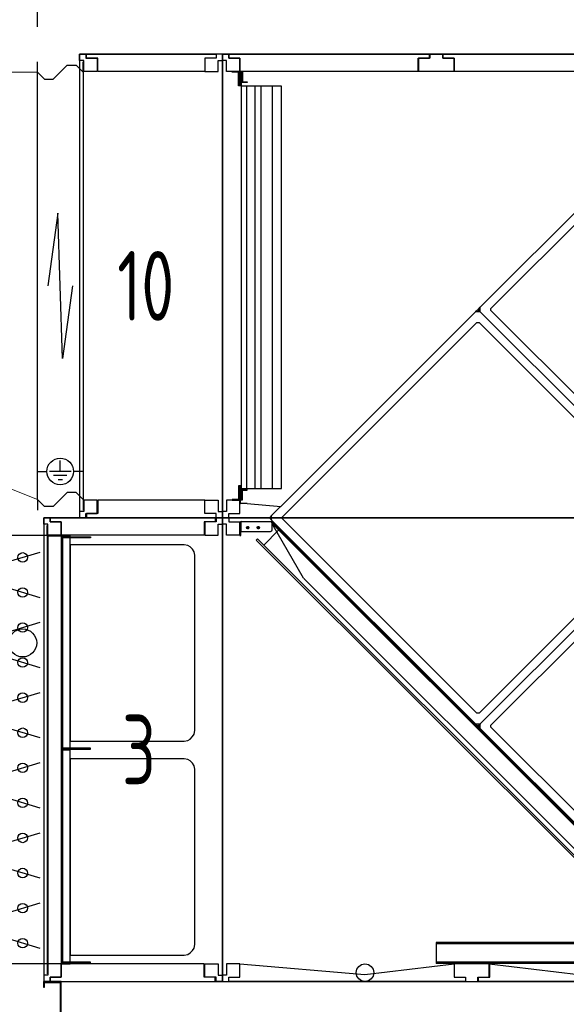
# Model space of a CAD drawing. Header units: millimetres. Extents: x -746391 to 410178, y -169697 to 100555.
# Tile 65 of 179: x 79938 to 81495, y -26516 to -23709. Entities that reach past the tile are written whole.
import ezdxf

# ---------------------------------------------------------------- set-up
doc = ezdxf.new("R2010")
doc.units = ezdxf.units.MM
doc.layers.get('0').update_dxf_attribs({"color": 9})
doc.layers.get('Defpoints').update_dxf_attribs({"color": 9})
for name, color, linetype in [('1', 7, 'Continuous'), ('VZT-KÓTY', 2, 'Continuous'), ('VZT-ODVOD-ZAŘÍZENÍ', 150, 'Continuous')]:
    doc.layers.add(name, color=color, linetype=linetype)
doc.styles.add('RomanS', font='romans.shx')
doc.styles.get("Standard").update_dxf_attribs({"font": 'isocpeur.ttf', "width": 0.75})
doc.dimstyles.new('VZT50', dxfattribs={"dimscale": 50, "dimtxt": 2, "dimasz": 2, "dimexe": 1, "dimexo": 2, "dimgap": 1, "dimtad": 1, "dimtoh": 1, "dimdec": 0, "dimzin": 0, "dimdsep": 46, "dimtxsty": 'RomanS', "dimblk1": 'OBLIQUE', "dimblk2": 'OBLIQUE', "dimsah": 1, "dimcen": 1, "dimdle": 1, "dimclrd": 256, "dimclre": 256, "dimclrt": 256, "dimadec": 0, "dimazin": 0, "dimtfac": 1, "dimtdec": 0, "dimtmove": 2, "dimatfit": 3, "dimldrblk": 'OBLIQUE', "dimfxl": 1, "dimtolj": 1, "dimtzin": 0, "dimarcsym": 0})

# ---------------------------------------------------------------- blocks, each defined once
blk = doc.blocks.new('NWK17C0226701211622KAMM17')
at = {"layer": '1'}
for p, q in [((7204.65, 10547.6), (4561.65, 10547.6)), ((4561.65, 10547.6), (4561.65, 9225.6)), ((4561.65, 9225.6), (7204.65, 9225.6))]:
    blk.add_line(p, q, dxfattribs=at)
blk = doc.blocks.new('NWK17C0226701211622EINB28')
at = {"layer": '1'}
for p, q in [((5321.3, 9237.6), (5321.3, 9275.6)), ((5321.3, 9275.6), (5321.3, 9275.6)), ((5321.3, 9275.6), (5575.48, 9245.6)), ((5575.48, 9245.6), (5829.65, 9275.6)), ((5829.65, 9275.6), (5829.65, 9275.6)), ((5829.65, 9275.6), (5829.65, 9237.6)), ((5289.3, 9225.6), (5289.3, 9237.6)), ((5289.3, 9237.6), (5321.3, 9237.6)), ((5575.48, 9245.6), (5575.48, 9245.6)), ((5829.65, 9237.6), (5861.65, 9237.6)), ((5861.65, 9237.6), (5861.65, 9225.6)), ((5861.65, 9225.6), (5289.3, 9225.6))]:
    blk.add_line(p, q, dxfattribs=at)
blk.add_circle((5575.48, 9250.6), 0, dxfattribs=at)
blk = doc.blocks.new('NWK17C0226701211622EINB29')
at = {"layer": '1'}
for p, q in [((4611.63, 9237.6), (4611.63, 9275.6)), ((4611.63, 9275.6), (4611.63, 9275.6)), ((4611.63, 9275.6), (4967.64, 9245.6)), ((4967.64, 9245.6), (5221.65, 9275.6)), ((5221.65, 9275.6), (5221.65, 9275.6)), ((5221.65, 9275.6), (5221.65, 9237.6)), ((4579.63, 9225.6), (4579.63, 9237.6)), ((4579.63, 9237.6), (4611.63, 9237.6)), ((4967.64, 9245.6), (4967.64, 9245.6)), ((5221.65, 9237.6), (5253.65, 9237.6)), ((5253.65, 9237.6), (5253.65, 9225.6)), ((5253.65, 9225.6), (4579.63, 9225.6))]:
    blk.add_line(p, q, dxfattribs=at)
blk.add_circle((4967.64, 9250.6), 0, dxfattribs=at)
blk = doc.blocks.new('NWK17C0226701211622EINB32')
at = {"layer": '1'}
for p, q in [((4561.65, 10547.6), (4579.65, 10547.6)), ((4561.65, 10529.6), (4561.65, 10547.6)), ((4573.65, 10529.6), (4561.65, 10529.6)), ((4573.65, 10497.6), (4573.65, 10529.6)), ((4579.65, 10547.6), (4579.65, 10535.6)), ((4579.65, 10535.6), (4611.65, 10535.6)), ((4611.65, 10535.6), (4611.65, 10497.6)), ((4611.65, 10497.6), (4573.65, 10497.6))]:
    blk.add_line(p, q, dxfattribs=at)
blk = doc.blocks.new('NWK17C0226701211622EINB34')
at = {"layer": '1'}
for p, q in [((5323.32, 9275.6), (5221.65, 9275.6)), ((5221.65, 9275.6), (5221.65, 9237.6)), ((5323.32, 9237.6), (5323.32, 9275.6)), ((5221.65, 9237.6), (5253.65, 9237.6)), ((5253.65, 9237.6), (5253.65, 9225.6)), ((5291.32, 9225.6), (5291.32, 9237.6)), ((5291.32, 9237.6), (5323.32, 9237.6)), ((5253.65, 9225.6), (5291.32, 9225.6))]:
    blk.add_line(p, q, dxfattribs=at)
blk = doc.blocks.new('NWK17C0226701211622EINB36')
at = {"layer": '1'}
for p, q in [((4611.65, 9275.6), (4573.65, 9275.6)), ((4573.65, 9275.6), (4573.65, 9243.6)), ((4611.65, 9237.6), (4611.65, 9275.6)), ((4573.65, 9243.6), (4561.65, 9243.6)), ((4561.65, 9243.6), (4561.65, 9225.6)), ((4579.65, 9225.6), (4579.65, 9237.6)), ((4579.65, 9237.6), (4611.65, 9237.6)), ((4561.65, 9225.6), (4579.65, 9225.6))]:
    blk.add_line(p, q, dxfattribs=at)
blk = doc.blocks.new('NWK17C0226701211622EINB38')
at = {"layer": '1'}
for p, q in [((5295.71, 11147.6), (5876.98, 11728.9)), ((5326.48, 11144.4), (5880.14, 11698.1)), ((5290.77, 11142.7), (5295.71, 11147.6)), ((5295.71, 11134.9), (5295.71, 11147.6)), ((4727.81, 10579.7), (5283.01, 11134.9)), ((5287.94, 11139.8), (5283.01, 11134.9)), ((5295.71, 11134.9), (5283.01, 11134.9)), ((5287.94, 11139.8), (5289.36, 11138.4)), ((5290.77, 11139.8), (5289.36, 11138.4)), ((5290.77, 11139.8), (5290.65, 11139.7)), ((5290.77, 11139.8), (5290.65, 11139.7)), ((5290.77, 11142.7), (5292.18, 11141.3)), ((5290.77, 11139.8), (5292.18, 11141.3)), ((5290.77, 11139.8), (5290.89, 11140)), ((5295.71, 11134.9), (5290.77, 11139.8)), ((5290.77, 11139.8), (5295.71, 11134.9)), ((5876.98, 10553.6), (5295.71, 11134.9)), ((5295.71, 11134.9), (5876.98, 10553.6)), ((5326.48, 11138.1), (5326.48, 11144.4)), ((5880.14, 10584.4), (5326.48, 11138.1)), ((4732.51, 10550.5), (5286.17, 11104.1)), ((5286.17, 11104.1), (5292.54, 11104.1)), ((5292.54, 11104.1), (5846.2, 10550.5)), ((4611.65, 10608.3), (4611.65, 10589.3)), ((4612.15, 10608.3), (4611.65, 10608.3)), ((4612.15, 10608.3), (4612.15, 10589.3)), ((4632.11, 10588.3), (4613.15, 10588.3)), ((4632.11, 10587.8), (4613.15, 10587.8)), ((4632.19, 10587.8), (4727.78, 10579.4)), ((4632.24, 10588.3), (4727.83, 10579.9)), ((4701.74, 10553.6), (4727.53, 10579.4)), ((4727.83, 10579.9), (4727.78, 10579.4)), ((4611.65, 10533.3), (4613.65, 10533.3)), ((4611.65, 10502.3), (4611.65, 10533.3)), ((4613.65, 10533.3), (4613.65, 10508.5)), ((4613.65, 10502.3), (4613.65, 10533.3)), ((4615.64, 10537.3), (4615.65, 10537.3)), ((4615.65, 10537.3), (4702.48, 10537.3)), ((4701.74, 10553.6), (4696.8, 10548.7)), ((4696.8, 10548.7), (4698.21, 10547.3)), ((4696.8, 10545.9), (4698.21, 10547.3)), ((4696.8, 10545.9), (4696.92, 10546)), ((4696.8, 10545.9), (4696.92, 10546)), ((4696.8, 10545.9), (4701.74, 10540.9)), ((4701.74, 10540.9), (4701.74, 10553.6)), ((5283.01, 9959.66), (4701.74, 10540.9)), ((4701.76, 10535.2), (4702.28, 10535.2)), ((4702.28, 10533.5), (4702.28, 10535.2)), ((4702.48, 10537.3), (4702.48, 10535.3)), ((4702.48, 10537.3), (4702.82, 10537.3)), ((4702.48, 10535.3), (4702.82, 10535.3)), ((4702.82, 10537.3), (4702.82, 10535.3)), ((4703.06, 10533), (4704.4, 10534.3)), ((4703.65, 10513.5), (4703.65, 10532.9)), ((4792.74, 10375.5), (4703.65, 10529.8)), ((4705.65, 10536.1), (4704.24, 10534.7)), ((4704.63, 10534.3), (4704.24, 10534.7)), ((5853.18, 9385.53), (4704.4, 10534.3)), ((4706.05, 10535.7), (4704.63, 10534.3)), ((4704.63, 10534.3), (4721.33, 10517.6)), ((4706.05, 10535.7), (4705.65, 10536.1)), ((4706.05, 10535.7), (4722.74, 10519)), ((4732.51, 10544.1), (4732.51, 10550.5)), ((5286.17, 9990.43), (4732.51, 10544.1)), ((5846.2, 10544.1), (5292.54, 9990.43)), ((5295.71, 9959.66), (5876.98, 10540.9)), ((5876.98, 10540.9), (5295.71, 9959.66)), ((4611.65, 10497.3), (4611.65, 10502.3)), ((4612.65, 10502.3), (4612.65, 10502.3)), ((4613.65, 10508.5), (4698.65, 10508.5)), ((4613.65, 10497.3), (4613.65, 10502.3)), ((4638.2, 10519.5), (4629.1, 10519.5)), ((4633.65, 10524), (4633.65, 10514.9)), ((4668.2, 10519.5), (4659.1, 10519.5)), ((4663.65, 10524), (4663.65, 10514.9)), ((4720.27, 10516.5), (4723.8, 10520.1)), ((4721.33, 10517.6), (4724.86, 10514)), ((4722.74, 10519), (4726.28, 10515.5)), ((4726.28, 10515.5), (4724.86, 10514)), ((5326.48, 9956.49), (5880.14, 10510.2)), ((4611.65, 10497.3), (4613.65, 10497.3)), ((4793.54, 10374.5), (5757.85, 9410.15)), ((5292.54, 9990.43), (5286.17, 9990.43)), ((5283.01, 9959.66), (5295.71, 9959.66)), ((5283.01, 9959.66), (5287.94, 9954.72)), ((5287.94, 9954.72), (5289.36, 9956.13)), ((5290.77, 9954.72), (5289.36, 9956.13)), ((5295.71, 9959.66), (5290.77, 9954.72)), ((5295.71, 9959.66), (5290.77, 9954.72)), ((5290.77, 9954.72), (5292.18, 9953.31)), ((5290.77, 9951.89), (5292.18, 9953.31)), ((5290.77, 9951.89), (5290.89, 9952.01)), ((5290.77, 9951.89), (5295.71, 9946.96)), ((5295.71, 9946.96), (5295.71, 9959.66)), ((5876.98, 9365.69), (5295.71, 9946.96)), ((5326.48, 9950.12), (5326.48, 9956.49)), ((5880.14, 9396.46), (5326.48, 9950.12)), ((5170.49, 9336.6), (5170.49, 9332.6)), ((5853.32, 9336.6), (5170.49, 9336.6)), ((5170.49, 9332.6), (5170.49, 9280.6)), ((6595.15, 9332.6), (5171.49, 9332.6)), ((5170.49, 9280.6), (5170.49, 9276.6)), ((6596.15, 9276.6), (5170.49, 9276.6)), ((6595.15, 9280.6), (5171.49, 9280.6))]:
    blk.add_line(p, q, dxfattribs=at)
for centre in [(4633.65, 10519.5), (4663.65, 10519.5)]:
    blk.add_circle(centre, 3.5, dxfattribs=at)
for centre, radius, start, end in [((5289.36, 11137), 3, 64.47, 115.53), ((5289.36, 11137), 1, 81.48, 98.52), ((5293.6, 11141.3), 3, 154.47, 205.53), ((5293.6, 11141.3), 1, 171.48, 188.52), ((4613.15, 10589.3), 1.5, 180, 270), ((4613.15, 10589.3), 1, 180, 270), ((4632.11, 10586.8), 1.5, 85, 90), ((4632.11, 10586.8), 1, 85, 90), ((4615.65, 10533.3), 4, 90, 180), ((4615.65, 10533.3), 2, 144.07, 180), ((4699.63, 10547.3), 3, 154.47, 205.53), ((4699.63, 10547.3), 1, 171.48, 188.52), ((4702.28, 10532.2), 3, 45, 90), ((4703.86, 10535.4), 2.5, 236.38, 265.13), ((4702.82, 10533.3), 4, 45, 90), ((4702.82, 10533.3), 2, 45, 90), ((4698.65, 10513.5), 5, 270, 360), ((4797.07, 10378), 5, 210, 225), ((5289.36, 9957.55), 3, 244.47, 295.53), ((5289.36, 9957.55), 1, 261.48, 278.52), ((5293.6, 9953.31), 3, 154.47, 205.53), ((5293.6, 9953.31), 1, 171.48, 188.52)]:
    blk.add_arc(centre, radius, start, end, dxfattribs=at)
blk = doc.blocks.new('NWK17C0226701211622EINB39')
at = {"layer": '1'}
for p, q in [((4707.43, 10533.5), (4703.89, 10529.9)), ((5864.96, 9368.86), (4703.89, 10529.9)), ((5868.5, 9372.4), (4707.43, 10533.5)), ((4721.57, 10512.3), (4679.14, 10469.8)), ((4657.93, 10484), (4661.47, 10487.5)), ((5819, 9322.9), (4657.93, 10484)), ((5822.54, 9326.44), (4661.47, 10487.5)), ((5847.29, 9386.54), (5804.86, 9344.11)), ((5868.5, 9372.4), (5864.96, 9368.86)), ((5819, 9322.9), (5822.54, 9326.44))]:
    blk.add_line(p, q, dxfattribs=at)
blk = doc.blocks.new('NWK17C0226701211622EINB41')
at = {"layer": '1'}
blk.add_circle((4967.65, 9250.6), 25, dxfattribs=at)
blk = doc.blocks.new('NWK17C0226701211622ANB03')
at = {"layer": '1'}
blk.add_line((4541.65, 10547.6), (4571.65, 10547.6), dxfattribs=at)
blk.add_line((4541.65, 10547.6), (4571.65, 10547.6), dxfattribs=at)
blk = doc.blocks.new('NWK17C0226701211622KAMM18')
at = {"layer": '1'}
for name in ['NWK17C0226701211622EINB38', 'NWK17C0226701211622ANB03', 'NWK17C0226701211622EINB39', 'NWK17C0226701211622EINB41']:
    blk.add_blockref(name, (0, 0), dxfattribs=at)
blk = doc.blocks.new('NWK17C0226701211622KAMM16')
at = {"layer": '1'}
for name in ['NWK17C0226701211622KAMM18', 'NWK17C0226701211622KAMM17', 'NWK17C0226701211622EINB32', 'NWK17C0226701211622EINB36', 'NWK17C0226701211622EINB29', 'NWK17C0226701211622EINB34', 'NWK17C0226701211622EINB28']:
    blk.add_blockref(name, (0, 0), dxfattribs=at)
blk = doc.blocks.new('NWK17C0226701211622KAMM22')
at = {"layer": '1'}
for p, q in [((4561.65, 11869.6), (4154.65, 11869.6)), ((4154.65, 11869.6), (4154.65, 10547.6)), ((4561.65, 10547.6), (4561.65, 11869.6)), ((4154.65, 10547.6), (4561.65, 10547.6))]:
    blk.add_line(p, q, dxfattribs=at)
blk = doc.blocks.new('NWK17C0226701211622EINB44')
at = {"layer": '1'}
for p, q in [((4174.65, 11869.6), (4543.66, 11869.6)), ((4174.65, 11857.6), (4174.65, 11869.6)), ((4206.65, 11857.6), (4174.65, 11857.6)), ((4206.65, 11819.6), (4206.65, 11857.6)), ((4543.66, 11857.6), (4511.66, 11857.6)), ((4511.66, 11857.6), (4511.66, 11819.6)), ((4543.66, 11869.6), (4543.66, 11857.6)), ((4511.66, 11819.6), (4206.65, 11819.6))]:
    blk.add_line(p, q, dxfattribs=at)
blk = doc.blocks.new('NWK17C0226701211622EINB45')
at = {"layer": '1'}
for p, q in [((4543.65, 11857.6), (4511.65, 11857.6)), ((4511.65, 11857.6), (4511.65, 11819.6)), ((4561.65, 11869.6), (4543.65, 11869.6)), ((4543.65, 11869.6), (4543.65, 11857.6)), ((4549.65, 11819.6), (4549.65, 11851.6)), ((4549.65, 11851.6), (4561.65, 11851.6)), ((4561.65, 11851.6), (4561.65, 11869.6)), ((4511.65, 11819.6), (4549.65, 11819.6))]:
    blk.add_line(p, q, dxfattribs=at)
blk = doc.blocks.new('NWK17C0226701211622EINB46')
at = {"layer": '1'}
for p, q in [((4154.65, 11869.6), (4172.65, 11869.6)), ((4154.65, 11851.6), (4154.65, 11869.6)), ((4166.65, 11851.6), (4154.65, 11851.6)), ((4166.65, 11819.6), (4166.65, 11851.6)), ((4172.65, 11869.6), (4172.65, 11857.6)), ((4172.65, 11857.6), (4204.65, 11857.6)), ((4204.65, 11857.6), (4204.65, 11819.6)), ((4204.65, 11819.6), (4166.65, 11819.6))]:
    blk.add_line(p, q, dxfattribs=at)
blk = doc.blocks.new('NWK17C0226701211622EINB47')
at = {"layer": '1'}
for p, q in [((4511.66, 10597.6), (4206.65, 10597.6)), ((4206.65, 10597.6), (4206.65, 10559.6)), ((4511.66, 10559.6), (4511.66, 10597.6)), ((4206.65, 10559.6), (4174.65, 10559.6)), ((4174.65, 10559.6), (4174.65, 10547.6)), ((4543.66, 10559.6), (4511.66, 10559.6)), ((4543.66, 10547.6), (4543.66, 10559.6)), ((4174.65, 10547.6), (4543.66, 10547.6))]:
    blk.add_line(p, q, dxfattribs=at)
blk = doc.blocks.new('NWK17C0226701211622EINB48')
at = {"layer": '1'}
for p, q in [((4511.65, 10559.6), (4511.65, 10597.6)), ((4511.65, 10597.6), (4549.65, 10597.6)), ((4549.65, 10597.6), (4549.65, 10565.6)), ((4543.65, 10559.6), (4511.65, 10559.6)), ((4543.65, 10547.6), (4543.65, 10559.6)), ((4549.65, 10565.6), (4561.65, 10565.6)), ((4561.65, 10565.6), (4561.65, 10547.6)), ((4561.65, 10547.6), (4543.65, 10547.6))]:
    blk.add_line(p, q, dxfattribs=at)
blk = doc.blocks.new('NWK17C0226701211622EINB49')
at = {"layer": '1'}
for p, q in [((4204.65, 10597.6), (4166.65, 10597.6)), ((4166.65, 10597.6), (4166.65, 10565.6)), ((4204.65, 10559.6), (4204.65, 10597.6)), ((4166.65, 10565.6), (4154.65, 10565.6)), ((4154.65, 10565.6), (4154.65, 10547.6)), ((4172.65, 10547.6), (4172.65, 10559.6)), ((4172.65, 10559.6), (4204.65, 10559.6)), ((4154.65, 10547.6), (4172.65, 10547.6))]:
    blk.add_line(p, q, dxfattribs=at)
blk = doc.blocks.new('NWK17C0226701211622ANB04')
at = {"layer": '1'}
for p, q in [((4034.65, 11817.6), (4034.65, 11847.6)), ((4164.65, 11817.6), (4164.65, 11847.6)), ((4099.65, 11817.6), (4119.65, 11837.6)), ((4119.65, 11837.6), (4144.65, 11837.6)), ((4144.65, 11837.6), (4164.65, 11817.6)), ((4034.65, 10599.6), (4034.65, 11817.6)), ((4034.65, 11817.6), (4054.65, 11797.6)), ((4054.65, 11797.6), (4079.65, 11797.6)), ((4079.65, 11797.6), (4099.65, 11817.6)), ((4164.65, 11817.6), (4164.65, 10599.6)), ((4093.15, 11415.7), (4064.65, 11208.6)), ((4106.15, 11001.5), (4093.15, 11415.7)), ((4134.65, 11208.6), (4106.15, 11001.5)), ((4119.65, 10619.6), (4099.65, 10599.6)), ((4144.65, 10619.6), (4119.65, 10619.6)), ((4164.65, 10599.6), (4144.65, 10619.6)), ((4054.65, 10579.6), (4034.65, 10599.6)), ((4034.65, 10599.6), (4034.65, 10569.6)), ((4099.65, 10599.6), (4079.65, 10579.6)), ((4164.65, 10599.6), (4164.65, 10569.6)), ((4079.65, 10579.6), (4054.65, 10579.6))]:
    blk.add_line(p, q, dxfattribs=at)
blk = doc.blocks.new('NWK17C0226701211622UT22')
at = {"layer": '1'}
for p, q in [((4099.65, 10679.6), (4099.65, 10710.6)), ((4034.65, 10679.6), (4061.65, 10679.6)), ((4130.65, 10679.6), (4068.65, 10679.6)), ((4164.65, 10679.6), (4137.65, 10679.6)), ((4118.65, 10667.6), (4080.65, 10667.6)), ((4105.65, 10655.6), (4093.65, 10655.6))]:
    blk.add_line(p, q, dxfattribs=at)
blk.add_circle((4099.65, 10679.6), 38, dxfattribs=at)
blk = doc.blocks.new('NWK17C0226701211622KAMM25')
at = {"layer": '1', "width": 0.69}
blk.add_text('10', height=198.68, dxfattribs=at).set_placement((4261.89, 11109.3))
blk = doc.blocks.new('NWK17C0226701211622KAMM23')
at = {"layer": '1'}
for name in ['NWK17C0226701211622ANB04', 'NWK17C0226701211622KAMM25', 'NWK17C0226701211622UT22']:
    blk.add_blockref(name, (0, 0), dxfattribs=at)
blk = doc.blocks.new('NWK17C0226701211622KAMM21')
at = {"layer": '1'}
for name in ['NWK17C0226701211622KAMM23', 'NWK17C0226701211622KAMM22', 'NWK17C0226701211622EINB46', 'NWK17C0226701211622EINB44', 'NWK17C0226701211622EINB45', 'NWK17C0226701211622EINB49', 'NWK17C0226701211622EINB47', 'NWK17C0226701211622EINB48']:
    blk.add_blockref(name, (0, 0), dxfattribs=at)
blk = doc.blocks.new('NWK17C0226701211622KAMM40')
at = {"layer": '1'}
for p, q in [((4561.65, 10547.6), (4052.65, 10547.6)), ((4052.65, 10547.6), (4052.65, 9225.6)), ((4561.65, 9225.6), (4561.65, 10547.6)), ((4052.65, 9225.6), (4561.65, 9225.6))]:
    blk.add_line(p, q, dxfattribs=at)
blk = doc.blocks.new('NWK17C0226701211622EINB68')
at = {"layer": '1'}
for p, q in [((4070.65, 10547.6), (4541.33, 10547.6)), ((4070.65, 10535.6), (4070.65, 10547.6)), ((4102.65, 10535.6), (4070.65, 10535.6)), ((4102.65, 10497.6), (4102.65, 10535.6)), ((4541.33, 10535.6), (4509.33, 10535.6)), ((4509.33, 10535.6), (4509.33, 10497.6)), ((4541.33, 10547.6), (4541.33, 10535.6)), ((4509.33, 10497.6), (4102.65, 10497.6))]:
    blk.add_line(p, q, dxfattribs=at)
blk = doc.blocks.new('NWK17C0226701211622EINB69')
at = {"layer": '1'}
for p, q in [((4052.65, 10547.6), (4070.65, 10547.6)), ((4052.65, 10529.6), (4052.65, 10547.6)), ((4064.65, 10529.6), (4052.65, 10529.6)), ((4064.65, 10497.6), (4064.65, 10529.6)), ((4070.65, 10547.6), (4070.65, 10535.6)), ((4070.65, 10535.6), (4102.65, 10535.6)), ((4102.65, 10535.6), (4102.65, 10497.6)), ((4102.65, 10497.6), (4064.65, 10497.6))]:
    blk.add_line(p, q, dxfattribs=at)
blk = doc.blocks.new('NWK17C0226701211622EINB70')
at = {"layer": '1'}
for p, q in [((4543.65, 10535.6), (4511.65, 10535.6)), ((4511.65, 10535.6), (4511.65, 10497.6)), ((4561.65, 10547.6), (4543.65, 10547.6)), ((4543.65, 10547.6), (4543.65, 10535.6)), ((4549.65, 10497.6), (4549.65, 10529.6)), ((4549.65, 10529.6), (4561.65, 10529.6)), ((4561.65, 10529.6), (4561.65, 10547.6)), ((4511.65, 10497.6), (4549.65, 10497.6))]:
    blk.add_line(p, q, dxfattribs=at)
blk = doc.blocks.new('NWK17C0226701211622EINB71')
at = {"layer": '1'}
for p, q in [((4509.33, 9275.6), (4102.65, 9275.6)), ((4102.65, 9275.6), (4102.65, 9237.6)), ((4509.33, 9237.6), (4509.33, 9275.6)), ((4102.65, 9237.6), (4070.65, 9237.6)), ((4070.65, 9237.6), (4070.65, 9225.6)), ((4541.33, 9237.6), (4509.33, 9237.6)), ((4541.33, 9225.6), (4541.33, 9237.6)), ((4070.65, 9225.6), (4541.33, 9225.6))]:
    blk.add_line(p, q, dxfattribs=at)
blk = doc.blocks.new('NWK17C0226701211622EINB72')
at = {"layer": '1'}
for p, q in [((4102.65, 9275.6), (4064.65, 9275.6)), ((4064.65, 9275.6), (4064.65, 9243.6)), ((4102.65, 9237.6), (4102.65, 9275.6)), ((4064.65, 9243.6), (4052.65, 9243.6)), ((4052.65, 9243.6), (4052.65, 9225.6)), ((4070.65, 9225.6), (4070.65, 9237.6)), ((4070.65, 9237.6), (4102.65, 9237.6)), ((4052.65, 9225.6), (4070.65, 9225.6))]:
    blk.add_line(p, q, dxfattribs=at)
blk = doc.blocks.new('NWK17C0226701211622EINB73')
at = {"layer": '1'}
for p, q in [((4511.65, 9237.6), (4511.65, 9275.6)), ((4511.65, 9275.6), (4549.65, 9275.6)), ((4549.65, 9275.6), (4549.65, 9243.6)), ((4543.65, 9237.6), (4511.65, 9237.6)), ((4543.65, 9225.6), (4543.65, 9237.6)), ((4549.65, 9243.6), (4561.65, 9243.6)), ((4561.65, 9243.6), (4561.65, 9225.6)), ((4561.65, 9225.6), (4543.65, 9225.6))]:
    blk.add_line(p, q, dxfattribs=at)
blk = doc.blocks.new('NWK17C0226701211622UT41')
at = {"layer": '1'}
for p, q in [((4127.65, 9885.6), (4102.65, 9885.6)), ((4102.65, 9885.6), (4102.65, 9275.6)), ((4127.65, 9275.6), (4127.65, 9885.6)), ((4452.65, 9860.6), (4127.65, 9860.6)), ((4127.65, 9860.6), (4127.65, 9300.6)), ((4462.67, 9858.62), (4452.65, 9860.6)), ((4469.75, 9854.6), (4462.67, 9858.62)), ((4476.65, 9847.7), (4469.75, 9854.6)), ((4480.67, 9840.62), (4476.65, 9847.7)), ((4482.65, 9830.6), (4480.67, 9840.62)), ((4482.65, 9330.6), (4482.65, 9830.6)), ((4476.65, 9313.5), (4480.67, 9320.58)), ((4480.67, 9320.58), (4482.65, 9330.6)), ((4127.65, 9300.6), (4452.65, 9300.6)), ((4452.65, 9300.6), (4462.67, 9302.58)), ((4462.67, 9302.58), (4469.75, 9306.6)), ((4469.75, 9306.6), (4476.65, 9313.5)), ((4102.65, 9275.6), (4127.65, 9275.6))]:
    blk.add_line(p, q, dxfattribs=at)
blk = doc.blocks.new('NWK17C0226701211622UT42')
at = {"layer": '1'}
for p, q in [((4127.65, 10495.6), (4102.65, 10495.6)), ((4102.65, 10495.6), (4102.65, 9885.6)), ((4127.65, 9885.6), (4127.65, 10495.6)), ((4452.65, 10470.6), (4127.65, 10470.6)), ((4127.65, 10470.6), (4127.65, 9910.6)), ((4462.67, 10468.6), (4452.65, 10470.6)), ((4469.75, 10464.6), (4462.67, 10468.6)), ((4476.65, 10457.7), (4469.75, 10464.6)), ((4480.67, 10450.6), (4476.65, 10457.7)), ((4482.65, 10440.6), (4480.67, 10450.6)), ((4482.65, 9940.6), (4482.65, 10440.6)), ((4480.67, 9930.58), (4482.65, 9940.6)), ((4127.65, 9910.6), (4452.65, 9910.6)), ((4452.65, 9910.6), (4462.67, 9912.58)), ((4462.67, 9912.58), (4469.75, 9916.6)), ((4469.75, 9916.6), (4476.65, 9923.5)), ((4476.65, 9923.5), (4480.67, 9930.58)), ((4102.65, 9885.6), (4127.65, 9885.6))]:
    blk.add_line(p, q, dxfattribs=at)
blk = doc.blocks.new('NWK17C0226701211622UT43')
at = {"layer": '1'}
for p, q in [((4127.65, 9885.6), (4102.65, 9885.6)), ((4102.65, 9885.6), (4102.65, 9275.6)), ((4127.65, 9275.6), (4127.65, 9885.6)), ((4452.65, 9860.6), (4127.65, 9860.6)), ((4127.65, 9860.6), (4127.65, 9300.6)), ((4462.67, 9858.62), (4452.65, 9860.6)), ((4469.75, 9854.6), (4462.67, 9858.62)), ((4476.65, 9847.7), (4469.75, 9854.6)), ((4480.67, 9840.62), (4476.65, 9847.7)), ((4482.65, 9830.6), (4480.67, 9840.62)), ((4482.65, 9330.6), (4482.65, 9830.6)), ((4476.65, 9313.5), (4480.67, 9320.58)), ((4480.67, 9320.58), (4482.65, 9330.6)), ((4127.65, 9300.6), (4452.65, 9300.6)), ((4452.65, 9300.6), (4462.67, 9302.58)), ((4462.67, 9302.58), (4469.75, 9306.6)), ((4469.75, 9306.6), (4476.65, 9313.5)), ((4102.65, 9275.6), (4127.65, 9275.6))]:
    blk.add_line(p, q, dxfattribs=at)
blk = doc.blocks.new('NWK17C0226701211622UT44')
at = {"layer": '1'}
for p, q in [((4127.65, 10495.6), (4102.65, 10495.6)), ((4102.65, 10495.6), (4102.65, 9885.6)), ((4127.65, 9885.6), (4127.65, 10495.6)), ((4452.65, 10470.6), (4127.65, 10470.6)), ((4127.65, 10470.6), (4127.65, 9910.6)), ((4462.67, 10468.6), (4452.65, 10470.6)), ((4469.75, 10464.6), (4462.67, 10468.6)), ((4476.65, 10457.7), (4469.75, 10464.6)), ((4480.67, 10450.6), (4476.65, 10457.7)), ((4482.65, 10440.6), (4480.67, 10450.6)), ((4482.65, 9940.6), (4482.65, 10440.6)), ((4480.67, 9930.58), (4482.65, 9940.6)), ((4127.65, 9910.6), (4452.65, 9910.6)), ((4452.65, 9910.6), (4462.67, 9912.58)), ((4462.67, 9912.58), (4469.75, 9916.6)), ((4469.75, 9916.6), (4476.65, 9923.5)), ((4476.65, 9923.5), (4480.67, 9930.58)), ((4102.65, 9885.6), (4127.65, 9885.6))]:
    blk.add_line(p, q, dxfattribs=at)
blk = doc.blocks.new('NWK17C0226701211622UT45')
at = {"layer": '1'}
for p, q in [((4127.65, 9885.6), (4102.65, 9885.6)), ((4102.65, 9885.6), (4102.65, 9275.6)), ((4127.65, 9275.6), (4127.65, 9885.6)), ((4452.65, 9860.6), (4127.65, 9860.6)), ((4127.65, 9860.6), (4127.65, 9300.6)), ((4462.67, 9858.62), (4452.65, 9860.6)), ((4469.75, 9854.6), (4462.67, 9858.62)), ((4476.65, 9847.7), (4469.75, 9854.6)), ((4480.67, 9840.62), (4476.65, 9847.7)), ((4482.65, 9830.6), (4480.67, 9840.62)), ((4482.65, 9330.6), (4482.65, 9830.6)), ((4476.65, 9313.5), (4480.67, 9320.58)), ((4480.67, 9320.58), (4482.65, 9330.6)), ((4127.65, 9300.6), (4452.65, 9300.6)), ((4452.65, 9300.6), (4462.67, 9302.58)), ((4462.67, 9302.58), (4469.75, 9306.6)), ((4469.75, 9306.6), (4476.65, 9313.5)), ((4102.65, 9275.6), (4127.65, 9275.6))]:
    blk.add_line(p, q, dxfattribs=at)
blk = doc.blocks.new('NWK17C0226701211622UT46')
at = {"layer": '1'}
for p, q in [((4127.65, 10495.6), (4102.65, 10495.6)), ((4102.65, 10495.6), (4102.65, 9885.6)), ((4127.65, 9885.6), (4127.65, 10495.6)), ((4452.65, 10470.6), (4127.65, 10470.6)), ((4127.65, 10470.6), (4127.65, 9910.6)), ((4462.67, 10468.6), (4452.65, 10470.6)), ((4469.75, 10464.6), (4462.67, 10468.6)), ((4476.65, 10457.7), (4469.75, 10464.6)), ((4480.67, 10450.6), (4476.65, 10457.7)), ((4482.65, 10440.6), (4480.67, 10450.6)), ((4482.65, 9940.6), (4482.65, 10440.6)), ((4480.67, 9930.58), (4482.65, 9940.6)), ((4127.65, 9910.6), (4452.65, 9910.6)), ((4452.65, 9910.6), (4462.67, 9912.58)), ((4462.67, 9912.58), (4469.75, 9916.6)), ((4469.75, 9916.6), (4476.65, 9923.5)), ((4476.65, 9923.5), (4480.67, 9930.58)), ((4102.65, 9885.6), (4127.65, 9885.6))]:
    blk.add_line(p, q, dxfattribs=at)
blk = doc.blocks.new('NWK17C0226701211622UT47')
at = {"layer": '1'}
for p, q in [((4127.65, 10495.6), (4102.65, 10495.6)), ((4102.65, 10495.6), (4102.65, 9885.6)), ((4127.65, 9885.6), (4127.65, 10495.6)), ((4452.65, 10470.6), (4127.65, 10470.6)), ((4127.65, 10470.6), (4127.65, 9910.6)), ((4462.67, 10468.6), (4452.65, 10470.6)), ((4469.75, 10464.6), (4462.67, 10468.6)), ((4476.65, 10457.7), (4469.75, 10464.6)), ((4480.67, 10450.6), (4476.65, 10457.7)), ((4482.65, 10440.6), (4480.67, 10450.6)), ((4482.65, 9940.6), (4482.65, 10440.6)), ((4480.67, 9930.58), (4482.65, 9940.6)), ((4127.65, 9910.6), (4452.65, 9910.6)), ((4452.65, 9910.6), (4462.67, 9912.58)), ((4462.67, 9912.58), (4469.75, 9916.6)), ((4469.75, 9916.6), (4476.65, 9923.5)), ((4476.65, 9923.5), (4480.67, 9930.58)), ((4102.65, 9885.6), (4127.65, 9885.6))]:
    blk.add_line(p, q, dxfattribs=at)
blk = doc.blocks.new('NWK17C0226701211622UT48')
at = {"layer": '1'}
for p, q in [((4127.65, 9885.6), (4102.65, 9885.6)), ((4102.65, 9885.6), (4102.65, 9275.6)), ((4127.65, 9275.6), (4127.65, 9885.6)), ((4452.65, 9860.6), (4127.65, 9860.6)), ((4127.65, 9860.6), (4127.65, 9300.6)), ((4462.67, 9858.62), (4452.65, 9860.6)), ((4469.75, 9854.6), (4462.67, 9858.62)), ((4476.65, 9847.7), (4469.75, 9854.6)), ((4480.67, 9840.62), (4476.65, 9847.7)), ((4482.65, 9830.6), (4480.67, 9840.62)), ((4482.65, 9330.6), (4482.65, 9830.6)), ((4476.65, 9313.5), (4480.67, 9320.58)), ((4480.67, 9320.58), (4482.65, 9330.6)), ((4127.65, 9300.6), (4452.65, 9300.6)), ((4452.65, 9300.6), (4462.67, 9302.58)), ((4462.67, 9302.58), (4469.75, 9306.6)), ((4469.75, 9306.6), (4476.65, 9313.5)), ((4102.65, 9275.6), (4127.65, 9275.6))]:
    blk.add_line(p, q, dxfattribs=at)
blk = doc.blocks.new('NWK17C0226701211622EINB74')
at = {"layer": '1'}
for p, q in [((4065.65, 9275.6), (4065.65, 10495.6)), ((4065.65, 10495.6), (4105.65, 10495.6)), ((4105.65, 10495.6), (4105.65, 9275.6)), ((4105.65, 10493.6), (4185.65, 10493.6)), ((4105.65, 10490.6), (4105.65, 10493.6)), ((4185.65, 10490.6), (4105.65, 10490.6)), ((4185.65, 10493.6), (4185.65, 10490.6)), ((4185.65, 9890.6), (4105.65, 9890.6)), ((4105.65, 9890.6), (4105.65, 9887.6)), ((4105.65, 9887.6), (4185.65, 9887.6)), ((4185.65, 9887.6), (4185.65, 9890.6)), ((4105.65, 9275.6), (4065.65, 9275.6)), ((4185.65, 9280.6), (4105.65, 9280.6)), ((4105.65, 9280.6), (4105.65, 9277.6)), ((4105.65, 9277.6), (4185.65, 9277.6)), ((4185.65, 9277.6), (4185.65, 9280.6))]:
    blk.add_line(p, q, dxfattribs=at)
blk = doc.blocks.new('NWK17C0226701211622ANB06')
at = {"layer": '1'}
for p, q in [((3922.65, 10497.6), (3922.65, 10525.6)), ((4062.65, 10497.6), (4062.65, 10525.6)), ((3922.65, 9275.6), (3922.65, 10497.6)), ((3922.65, 10497.6), (4062.65, 10497.6)), ((4062.65, 10497.6), (4062.65, 9275.6)), ((3942.65, 10419.6), (4042.65, 10449.6)), ((4042.65, 10319.6), (3942.65, 10349.6)), ((3942.65, 10219.6), (4042.65, 10249.6)), ((4042.65, 10119.6), (3942.65, 10149.6)), ((3942.65, 10019.6), (4042.65, 10049.6)), ((4042.65, 9919.6), (3942.65, 9949.6)), ((3942.65, 9819.6), (4042.65, 9849.6)), ((4042.65, 9719.6), (3942.65, 9749.6)), ((3942.65, 9619.6), (4042.65, 9649.6)), ((4042.65, 9519.6), (3942.65, 9549.6)), ((3942.65, 9419.6), (4042.65, 9449.6)), ((4042.65, 9319.6), (3942.65, 9349.6)), ((4062.65, 9275.6), (3922.65, 9275.6)), ((3922.65, 9275.6), (3922.65, 9247.6)), ((4062.65, 9275.6), (4062.65, 9247.6))]:
    blk.add_line(p, q, dxfattribs=at)
for centre, radius in [((3992.65, 10434.6), 13.51), ((3992.65, 10334.6), 13.51), ((3992.65, 10234.6), 13.51), ((3992.65, 10190.6), 40), ((3992.65, 10134.6), 13.51), ((3992.65, 10034.6), 13.51), ((3992.65, 9934.6), 13.51), ((3992.65, 9834.6), 13.51), ((3992.65, 9734.6), 13.51), ((3992.65, 9634.6), 13.51), ((3992.65, 9534.6), 13.51), ((3992.65, 9434.6), 13.51), ((3992.65, 9334.6), 13.51)]:
    blk.add_circle(centre, radius, dxfattribs=at)
blk = doc.blocks.new('NWK17C0226701211622ANB07')
at = {"layer": '1'}
for p, q in [((3792.65, 10495.6), (3792.65, 10525.6)), ((3857.65, 10495.6), (3877.65, 10515.6)), ((3877.65, 10515.6), (3902.65, 10515.6)), ((3902.65, 10515.6), (3922.65, 10495.6)), ((3922.65, 10495.6), (3922.65, 10525.6)), ((3792.65, 9277.6), (3792.65, 10495.6)), ((3792.65, 10495.6), (3812.65, 10475.6)), ((3812.65, 10475.6), (3837.65, 10475.6)), ((3837.65, 10475.6), (3857.65, 10495.6)), ((3922.65, 10495.6), (3922.65, 9277.6)), ((3851.15, 10093.7), (3822.65, 9886.6)), ((3864.15, 9679.54), (3851.15, 10093.7)), ((3892.65, 9886.6), (3864.15, 9679.54)), ((3877.65, 9297.6), (3857.65, 9277.6)), ((3902.65, 9297.6), (3877.65, 9297.6)), ((3922.65, 9277.6), (3902.65, 9297.6)), ((3812.65, 9257.6), (3792.65, 9277.6)), ((3792.65, 9277.6), (3792.65, 9247.6)), ((3857.65, 9277.6), (3837.65, 9257.6)), ((3922.65, 9277.6), (3922.65, 9247.6)), ((3837.65, 9257.6), (3812.65, 9257.6))]:
    blk.add_line(p, q, dxfattribs=at)
blk = doc.blocks.new('NWK17C0226701211622UT49')
at = {"layer": '1'}
for p, q in [((3857.65, 9357.6), (3857.65, 9388.6)), ((3792.65, 9357.6), (3819.65, 9357.6)), ((3888.65, 9357.6), (3826.65, 9357.6)), ((3922.65, 9357.6), (3895.65, 9357.6)), ((3876.65, 9345.6), (3838.65, 9345.6)), ((3863.65, 9333.6), (3851.65, 9333.6))]:
    blk.add_line(p, q, dxfattribs=at)
blk.add_circle((3857.65, 9357.6), 38, dxfattribs=at)
blk = doc.blocks.new('NWK17C0226701211622KAMM43')
at = {"layer": '1', "width": 0.69}
blk.add_text('3', height=198.68, dxfattribs=at).set_placement((4275.58, 9787.26))
blk = doc.blocks.new('NWK17C0226701211622KAMM41')
at = {"layer": '1'}
for name in ['NWK17C0226701211622ANB07', 'NWK17C0226701211622ANB06', 'NWK17C0226701211622EINB74', 'NWK17C0226701211622UT42', 'NWK17C0226701211622UT44', 'NWK17C0226701211622UT46', 'NWK17C0226701211622UT47', 'NWK17C0226701211622KAMM43', 'NWK17C0226701211622UT41', 'NWK17C0226701211622UT43', 'NWK17C0226701211622UT45', 'NWK17C0226701211622UT48', 'NWK17C0226701211622UT49']:
    blk.add_blockref(name, (0, 0), dxfattribs=at)
blk = doc.blocks.new('NWK17C0226701211622KAMM39')
at = {"layer": '1'}
for name in ['NWK17C0226701211622KAMM40', 'NWK17C0226701211622EINB69', 'NWK17C0226701211622EINB68', 'NWK17C0226701211622EINB70', 'NWK17C0226701211622KAMM41', 'NWK17C0226701211622EINB72', 'NWK17C0226701211622EINB71', 'NWK17C0226701211622EINB73']:
    blk.add_blockref(name, (0, 0), dxfattribs=at)
blk = doc.blocks.new('NWK17C0226701211622KAMM45')
at = {"layer": '1'}
for p, q in [((7204.65, 11869.6), (4561.65, 11869.6)), ((4561.65, 11869.6), (4561.65, 10547.6)), ((4561.65, 10547.6), (7204.65, 10547.6))]:
    blk.add_line(p, q, dxfattribs=at)
blk = doc.blocks.new('NWK17C0226701211622EINB76')
at = {"layer": '1'}
for p, q in [((4579.65, 11869.6), (5152, 11869.6)), ((4579.65, 11857.6), (4579.65, 11869.6)), ((4611.65, 11857.6), (4579.65, 11857.6)), ((4611.65, 11819.6), (4611.65, 11857.6)), ((5152, 11857.6), (5120, 11857.6)), ((5120, 11857.6), (5120, 11819.6)), ((5152, 11869.6), (5152, 11857.6)), ((5120, 11819.6), (4611.65, 11819.6))]:
    blk.add_line(p, q, dxfattribs=at)
blk = doc.blocks.new('NWK17C0226701211622EINB77')
at = {"layer": '1'}
for p, q in [((5119.65, 11819.6), (5119.65, 11857.6)), ((5119.65, 11857.6), (5151.65, 11857.6)), ((5151.65, 11869.6), (5189.32, 11869.6)), ((5151.65, 11857.6), (5151.65, 11869.6)), ((5189.32, 11869.6), (5189.32, 11857.6)), ((5189.32, 11857.6), (5221.32, 11857.6)), ((5221.32, 11857.6), (5221.32, 11819.6)), ((5221.32, 11819.6), (5119.65, 11819.6))]:
    blk.add_line(p, q, dxfattribs=at)
blk = doc.blocks.new('NWK17C0226701211622EINB78')
at = {"layer": '1'}
for p, q in [((5189.65, 11869.6), (5863.67, 11869.6)), ((5189.65, 11857.6), (5189.65, 11869.6)), ((5221.65, 11857.6), (5189.65, 11857.6)), ((5221.65, 11819.6), (5221.65, 11857.6)), ((5863.67, 11857.6), (5831.67, 11857.6)), ((5831.67, 11857.6), (5831.67, 11819.6)), ((5863.67, 11869.6), (5863.67, 11857.6)), ((5831.67, 11819.6), (5221.65, 11819.6))]:
    blk.add_line(p, q, dxfattribs=at)
blk = doc.blocks.new('NWK17C0226701211622EINB82')
at = {"layer": '1'}
for p, q in [((4561.65, 11869.6), (4579.65, 11869.6)), ((4561.65, 11851.6), (4561.65, 11869.6)), ((4573.65, 11851.6), (4561.65, 11851.6)), ((4573.65, 11819.6), (4573.65, 11851.6)), ((4579.65, 11869.6), (4579.65, 11857.6)), ((4579.65, 11857.6), (4611.65, 11857.6)), ((4611.65, 11857.6), (4611.65, 11819.6)), ((4611.65, 11819.6), (4573.65, 11819.6))]:
    blk.add_line(p, q, dxfattribs=at)
blk = doc.blocks.new('NWK17C0226701211622EINB84')
at = {"layer": '1'}
for p, q in [((4611.65, 10597.6), (4573.65, 10597.6)), ((4573.65, 10597.6), (4573.65, 10565.6)), ((4611.65, 10559.6), (4611.65, 10597.6)), ((4573.65, 10565.6), (4561.65, 10565.6)), ((4561.65, 10565.6), (4561.65, 10547.6)), ((4579.65, 10547.6), (4579.65, 10559.6)), ((4579.65, 10559.6), (4611.65, 10559.6)), ((4561.65, 10547.6), (4579.65, 10547.6))]:
    blk.add_line(p, q, dxfattribs=at)
blk = doc.blocks.new('NWK17C0226701211622EINB86')
at = {"layer": '1'}
for p, q in [((5295.71, 11147.6), (5876.98, 11728.9)), ((5326.48, 11144.4), (5880.14, 11698.1)), ((5290.77, 11142.7), (5295.71, 11147.6)), ((5295.71, 11134.9), (5295.71, 11147.6)), ((4727.81, 10579.7), (5283.01, 11134.9)), ((5287.94, 11139.8), (5283.01, 11134.9)), ((5295.71, 11134.9), (5283.01, 11134.9)), ((5287.94, 11139.8), (5289.36, 11138.4)), ((5290.77, 11139.8), (5289.36, 11138.4)), ((5290.77, 11139.8), (5290.65, 11139.7)), ((5290.77, 11139.8), (5290.65, 11139.7)), ((5290.77, 11142.7), (5292.18, 11141.3)), ((5290.77, 11139.8), (5292.18, 11141.3)), ((5290.77, 11139.8), (5290.89, 11140)), ((5295.71, 11134.9), (5290.77, 11139.8)), ((5290.77, 11139.8), (5295.71, 11134.9)), ((5876.98, 10553.6), (5295.71, 11134.9)), ((5295.71, 11134.9), (5876.98, 10553.6)), ((5326.48, 11138.1), (5326.48, 11144.4)), ((5880.14, 10584.4), (5326.48, 11138.1)), ((4732.51, 10550.5), (5286.17, 11104.1)), ((5286.17, 11104.1), (5292.54, 11104.1)), ((5292.54, 11104.1), (5846.2, 10550.5)), ((4611.65, 10608.3), (4611.65, 10589.3)), ((4612.15, 10608.3), (4611.65, 10608.3)), ((4612.15, 10608.3), (4612.15, 10589.3)), ((4632.11, 10588.3), (4613.15, 10588.3)), ((4632.11, 10587.8), (4613.15, 10587.8)), ((4632.19, 10587.8), (4727.78, 10579.4)), ((4632.24, 10588.3), (4727.83, 10579.9)), ((4701.74, 10553.6), (4727.53, 10579.4)), ((4727.83, 10579.9), (4727.78, 10579.4)), ((4611.65, 10533.3), (4613.65, 10533.3)), ((4611.65, 10502.3), (4611.65, 10533.3)), ((4613.65, 10533.3), (4613.65, 10508.5)), ((4613.65, 10502.3), (4613.65, 10533.3)), ((4615.64, 10537.3), (4615.65, 10537.3)), ((4615.65, 10537.3), (4702.48, 10537.3)), ((4701.74, 10553.6), (4696.8, 10548.7)), ((4696.8, 10548.7), (4698.21, 10547.3)), ((4696.8, 10545.9), (4698.21, 10547.3)), ((4696.8, 10545.9), (4696.92, 10546)), ((4696.8, 10545.9), (4696.92, 10546)), ((4696.8, 10545.9), (4701.74, 10540.9)), ((4701.74, 10540.9), (4701.74, 10553.6)), ((5283.01, 9959.66), (4701.74, 10540.9)), ((4701.76, 10535.2), (4702.28, 10535.2)), ((4702.28, 10533.5), (4702.28, 10535.2)), ((4702.48, 10537.3), (4702.48, 10535.3)), ((4702.48, 10537.3), (4702.82, 10537.3)), ((4702.48, 10535.3), (4702.82, 10535.3)), ((4702.82, 10537.3), (4702.82, 10535.3)), ((4703.06, 10533), (4704.4, 10534.3)), ((4703.65, 10513.5), (4703.65, 10532.9)), ((4792.74, 10375.5), (4703.65, 10529.8)), ((4705.65, 10536.1), (4704.24, 10534.7)), ((4704.63, 10534.3), (4704.24, 10534.7)), ((5853.18, 9385.53), (4704.4, 10534.3)), ((4706.05, 10535.7), (4704.63, 10534.3)), ((4704.63, 10534.3), (4721.33, 10517.6)), ((4706.05, 10535.7), (4705.65, 10536.1)), ((4706.05, 10535.7), (4722.74, 10519)), ((4732.51, 10544.1), (4732.51, 10550.5)), ((5286.17, 9990.43), (4732.51, 10544.1)), ((5846.2, 10544.1), (5292.54, 9990.43)), ((5295.71, 9959.66), (5876.98, 10540.9)), ((5876.98, 10540.9), (5295.71, 9959.66)), ((4611.65, 10497.3), (4611.65, 10502.3)), ((4612.65, 10502.3), (4612.65, 10502.3)), ((4613.65, 10508.5), (4698.65, 10508.5)), ((4613.65, 10497.3), (4613.65, 10502.3)), ((4638.2, 10519.5), (4629.1, 10519.5)), ((4633.65, 10524), (4633.65, 10514.9)), ((4668.2, 10519.5), (4659.1, 10519.5)), ((4663.65, 10524), (4663.65, 10514.9)), ((4720.27, 10516.5), (4723.8, 10520.1)), ((4721.33, 10517.6), (4724.86, 10514)), ((4722.74, 10519), (4726.28, 10515.5)), ((4726.28, 10515.5), (4724.86, 10514)), ((5326.48, 9956.49), (5880.14, 10510.2)), ((4611.65, 10497.3), (4613.65, 10497.3)), ((4793.54, 10374.5), (5757.85, 9410.15)), ((5292.54, 9990.43), (5286.17, 9990.43)), ((5283.01, 9959.66), (5295.71, 9959.66)), ((5283.01, 9959.66), (5287.94, 9954.72)), ((5287.94, 9954.72), (5289.36, 9956.13)), ((5290.77, 9954.72), (5289.36, 9956.13)), ((5295.71, 9959.66), (5290.77, 9954.72)), ((5295.71, 9959.66), (5290.77, 9954.72)), ((5290.77, 9954.72), (5292.18, 9953.31)), ((5290.77, 9951.89), (5292.18, 9953.31)), ((5290.77, 9951.89), (5290.89, 9952.01)), ((5290.77, 9951.89), (5295.71, 9946.96)), ((5295.71, 9946.96), (5295.71, 9959.66)), ((5876.98, 9365.69), (5295.71, 9946.96)), ((5326.48, 9950.12), (5326.48, 9956.49)), ((5880.14, 9396.46), (5326.48, 9950.12)), ((5170.49, 9336.6), (5170.49, 9332.6)), ((5853.32, 9336.6), (5170.49, 9336.6)), ((5170.49, 9332.6), (5170.49, 9280.6)), ((6595.15, 9332.6), (5171.49, 9332.6)), ((5170.49, 9280.6), (5170.49, 9276.6)), ((6596.15, 9276.6), (5170.49, 9276.6)), ((6595.15, 9280.6), (5171.49, 9280.6))]:
    blk.add_line(p, q, dxfattribs=at)
for centre in [(4633.65, 10519.5), (4663.65, 10519.5)]:
    blk.add_circle(centre, 3.5, dxfattribs=at)
for centre, radius, start, end in [((5289.36, 11137), 3, 64.47, 115.53), ((5289.36, 11137), 1, 81.48, 98.52), ((5293.6, 11141.3), 3, 154.47, 205.53), ((5293.6, 11141.3), 1, 171.48, 188.52), ((4613.15, 10589.3), 1.5, 180, 270), ((4613.15, 10589.3), 1, 180, 270), ((4632.11, 10586.8), 1.5, 85, 90), ((4632.11, 10586.8), 1, 85, 90), ((4615.65, 10533.3), 4, 90, 180), ((4615.65, 10533.3), 2, 144.07, 180), ((4699.63, 10547.3), 3, 154.47, 205.53), ((4699.63, 10547.3), 1, 171.48, 188.52), ((4702.28, 10532.2), 3, 45, 90), ((4703.86, 10535.4), 2.5, 236.38, 265.13), ((4702.82, 10533.3), 4, 45, 90), ((4702.82, 10533.3), 2, 45, 90), ((4698.65, 10513.5), 5, 270, 360), ((4797.07, 10378), 5, 210, 225), ((5289.36, 9957.55), 3, 244.47, 295.53), ((5289.36, 9957.55), 1, 261.48, 278.52), ((5293.6, 9953.31), 3, 154.47, 205.53), ((5293.6, 9953.31), 1, 171.48, 188.52)]:
    blk.add_arc(centre, radius, start, end, dxfattribs=at)
blk = doc.blocks.new('NWK17C0226701211622EINB87')
at = {"layer": '1'}
for p, q in [((4614.65, 11810.6), (4614.65, 11777.6)), ((4729.65, 11777.6), (4614.65, 11777.6)), ((4614.65, 11777.6), (4614.65, 10630.6)), ((4630.75, 10630.6), (4630.75, 11777.6)), ((4654.9, 10630.6), (4654.9, 11777.6)), ((4672.15, 10630.6), (4672.15, 11777.6)), ((4704.35, 10630.6), (4704.35, 11777.6)), ((4729.65, 10630.6), (4729.65, 11777.6)), ((4614.65, 10630.6), (4729.65, 10630.6)), ((4614.65, 10597.6), (4614.65, 10630.6))]:
    blk.add_line(p, q, dxfattribs=at)
blk = doc.blocks.new('NWK17C0226701211622UT51')
at = {"layer": '1'}
for p, q in [((4613.65, 10638.6), (4607.65, 10638.6)), ((4607.65, 10638.6), (4607.65, 10599.6)), ((4609.65, 10597.6), (4609.65, 10636.6)), ((4609.65, 10636.6), (4611.65, 10636.6)), ((4611.65, 10636.6), (4611.65, 10598.6)), ((4613.65, 10600.6), (4613.65, 10638.6)), ((4631.65, 10628.6), (4616.65, 10628.6)), ((4616.65, 10628.6), (4616.65, 10600.6)), ((4618.65, 10598.6), (4618.65, 10626.6)), ((4618.65, 10626.6), (4631.65, 10626.6)), ((4631.65, 10626.6), (4631.65, 10628.6)), ((4607.65, 10599.6), (4589.65, 10599.6)), ((4589.65, 10599.6), (4589.65, 10597.6)), ((4589.65, 10597.6), (4609.65, 10597.6)), ((4611.65, 10598.6), (4618.65, 10598.6)), ((4616.65, 10600.6), (4613.65, 10600.6))]:
    blk.add_line(p, q, dxfattribs=at)
blk = doc.blocks.new('NWK17C0226701211622UT52')
at = {"layer": '1'}
for p, q in [((4589.65, 11819.6), (4609.65, 11819.6)), ((4589.65, 11817.6), (4589.65, 11819.6)), ((4609.65, 11819.6), (4609.65, 11780.6)), ((4607.65, 11817.6), (4589.65, 11817.6)), ((4607.65, 11778.6), (4607.65, 11817.6)), ((4611.65, 11780.6), (4611.65, 11818.6)), ((4611.65, 11818.6), (4618.65, 11818.6)), ((4616.65, 11816.6), (4613.65, 11816.6)), ((4613.65, 11816.6), (4613.65, 11778.6)), ((4616.65, 11788.6), (4616.65, 11816.6)), ((4618.65, 11818.6), (4618.65, 11790.6)), ((4618.65, 11790.6), (4631.65, 11790.6)), ((4631.65, 11790.6), (4631.65, 11788.6)), ((4613.65, 11778.6), (4607.65, 11778.6)), ((4609.65, 11780.6), (4611.65, 11780.6)), ((4631.65, 11788.6), (4616.65, 11788.6))]:
    blk.add_line(p, q, dxfattribs=at)
blk = doc.blocks.new('NWK17C0226701211622ANB08')
at = {"layer": '1'}
blk.add_line((4541.65, 10547.6), (4571.65, 10547.6), dxfattribs=at)
blk.add_line((4541.65, 10547.6), (4571.65, 10547.6), dxfattribs=at)
blk = doc.blocks.new('NWK17C0226701211622KAMM46')
at = {"layer": '1'}
for name in ['NWK17C0226701211622UT52', 'NWK17C0226701211622EINB86', 'NWK17C0226701211622EINB87', 'NWK17C0226701211622UT51', 'NWK17C0226701211622ANB08']:
    blk.add_blockref(name, (0, 0), dxfattribs=at)
blk = doc.blocks.new('NWK17C0226701211622KAMM44')
at = {"layer": '1'}
for name in ['NWK17C0226701211622KAMM45', 'NWK17C0226701211622EINB82', 'NWK17C0226701211622EINB76', 'NWK17C0226701211622EINB77', 'NWK17C0226701211622EINB78', 'NWK17C0226701211622KAMM46', 'NWK17C0226701211622EINB84']:
    blk.add_blockref(name, (0, 0), dxfattribs=at)
blk = doc.blocks.new('NWK17C0226701211622ANB09')
at = {"layer": '1'}
blk.add_line((4052.65, 9225.6), (9950.65, 9225.6), dxfattribs=at)
blk = doc.blocks.new('NWK17C0226701211622ANB11')
at = {"layer": '1'}
for p, q in [((4102.65, 9225.6), (4051.65, 9225.6)), ((4051.65, 9225.6), (4051.65, 9209.6)), ((4051.65, 9209.6), (4054.65, 9209.6)), ((4054.65, 9209.6), (4054.65, 9222.6)), ((4054.65, 9222.6), (4099.65, 9222.6)), ((4099.65, 9222.6), (4099.65, 9048.6)), ((4102.65, 9045.6), (4102.65, 9225.6)), ((4099.65, 9048.6), (4052.65, 9048.6)), ((4052.65, 9048.6), (4052.65, 9045.6)), ((4052.65, 9045.6), (4102.65, 9045.6))]:
    blk.add_line(p, q, dxfattribs=at)
blk = doc.blocks.new('_Oblique')
at = {"color": 0, "linetype": 'ByBlock', "lineweight": -2}
blk.add_line((-0.5, -0.5), (0.5, 0.5), dxfattribs=at)
blk = doc.blocks.new('*D1697')
at = {"layer": 'Defpoints', "color": 0, "linetype": 'Continuous', "lineweight": 18, "ltscale": 0.5, "transparency": 16777216}
for p in [(79988.7, -22775.2), (79188.7, -23808.6), (79988.7, -23828.6)]:
    blk.add_point(p, dxfattribs=at)
at = {"layer": 'VZT-KÓTY', "linetype": 'Continuous', "lineweight": -2, "ltscale": 0.5, "transparency": 16777216}
for p, q in [((79188.7, -23708.6), (79188.7, -22725.2)), ((79988.7, -23728.6), (79988.7, -22725.2)), ((79138.7, -22775.2), (80038.7, -22775.2))]:
    blk.add_line(p, q, dxfattribs=at)
at = {"layer": 'VZT-KÓTY', "linetype": 'Continuous', "lineweight": -2, "ltscale": 0.5, "transparency": 16777216, "xscale": 100, "yscale": 100, "zscale": 100, "rotation": 180}
blk.add_blockref('_Oblique', (79188.7, -22775.2), dxfattribs=at)
at = {"layer": 'VZT-KÓTY', "linetype": 'Continuous', "lineweight": -2, "ltscale": 0.5, "transparency": 16777216, "xscale": 100, "yscale": 100, "zscale": 100}
blk.add_blockref('_Oblique', (79988.7, -22775.2), dxfattribs=at)
at = {"layer": 'VZT-KÓTY', "linetype": 'Continuous', "lineweight": 18, "ltscale": 0.5, "transparency": 16777216, "insert": (79588.7, -22675.2), "char_height": 100, "attachment_point": 5, "style": 'RomanS'}
blk.add_mtext('\\A1;800', dxfattribs=at)

msp = doc.modelspace()

# ---------------------------------------------------------------- linework, layer by layer
at = {"layer": 'VZT-ODVOD-ZAŘÍZENÍ', "linetype": 'Continuous', "lineweight": 18, "ltscale": 0.5}
for p, q in [((79188.7, -23858.6), (79988.7, -23858.6)), ((79988.7, -25076.6), (79188.7, -24758.6))]:
    msp.add_line(p, q, dxfattribs=at)

# ---------------------------------------------------------------- block references
at = {"layer": '1'}
for name in ['NWK17C0226701211622KAMM21', 'NWK17C0226701211622KAMM44', 'NWK17C0226701211622KAMM16', 'NWK17C0226701211622KAMM39', 'NWK17C0226701211622ANB11', 'NWK17C0226701211622ANB09']:
    msp.add_blockref(name, (75954.1, -35676.2), dxfattribs=at)

# ---------------------------------------------------------------- dimensions: what is measured, and where the dimension line sits
at = {"layer": 'VZT-KÓTY', "linetype": 'Continuous', "lineweight": 18, "ltscale": 0.5}
dim = msp.add_linear_dim(base=(79988.7, -22775.2), p1=(79188.7, -23808.6), p2=(79988.7, -23828.6), dimstyle='VZT50', dxfattribs=at)
dim.commit()
dim.dimension.update_dxf_attribs({"geometry": '*D1697', "text_midpoint": (79588.7, -22675.2)})

doc.saveas('drawing.dxf')
